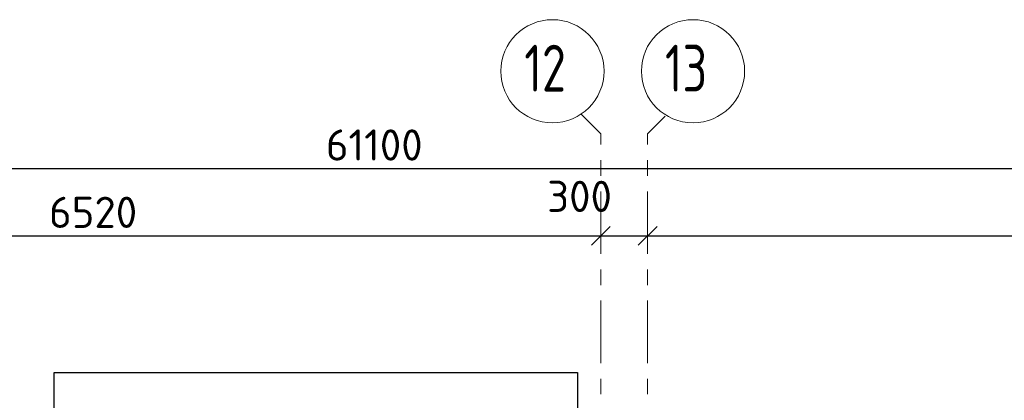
# Model space of a CAD drawing. Header units: metres. Extents: x -38 to 97, y -15 to 21.
# Tile 9 of 205: x 28.83 to 35.13, y 18.07 to 20.51. Entities that reach past the tile are written whole.
import ezdxf

# ---------------------------------------------------------------- set-up
doc = ezdxf.new("R2010")
doc.units = ezdxf.units.M
doc.header["$PDMODE"] = 65
doc.linetypes.add('______11', pattern=[0.5, 0.4, -0.05, 0, -0.05])
doc.linetypes.add('______5', pattern=[1.1, 0.8, -0.1, 0.1, -0.1])
for name, color, linetype, lineweight in [('XR$1$Осевая линия (1)', 7, '______5', 13), ('XR$1$Размерная линия (1)', 7, 'Continuous', 13), ('XR$5$Перекрытие (1)', 7, 'Continuous', 35)]:
    doc.layers.add(name, color=color, linetype=linetype, lineweight=lineweight)
doc.styles.add('ISOCPEUR', font='txt')
doc.dimstyles.new('DIMSTYLE_3', dxfattribs={"dimtxt": 0.2, "dimasz": 0.2, "dimexe": 0, "dimexo": 0, "dimgap": 0.1, "dimtad": 2, "dimdec": 0, "dimlfac": 1000, "dimrnd": 5, "dimzin": 12, "dimdsep": 46, "dimtxsty": 'ISOCPEUR', "dimblk1": 'ALL_ML_STRICH', "dimblk2": 'ALL_ML_STRICH', "dimsah": 1, "dimcen": 0, "dimclrd": 7, "dimclre": 256, "dimclrt": 7, "dimadec": 0, "dimazin": 0, "dimtfac": 1, "dimtdec": 0, "dimtix": 1, "dimtmove": 2, "dimatfit": 3, "dimfxl": 0, "dimtzin": 0, "dimlwd": 0, "dimlwe": -3, "dimarcsym": 0})
doc.dimstyles.new('DIMSTYLE_5', dxfattribs={"dimtxt": 0.2, "dimasz": 0.2, "dimexe": 0, "dimexo": 0, "dimgap": 0.1, "dimtad": 2, "dimdec": 0, "dimlfac": 1000, "dimrnd": 5, "dimzin": 12, "dimdsep": 46, "dimtxsty": 'ISOCPEUR', "dimblk1": 'ALL_ML_STRICH', "dimblk2": 'ALL_ML_STRICH', "dimsah": 1, "dimcen": 0, "dimclrd": 7, "dimclre": 256, "dimclrt": 7, "dimadec": 0, "dimazin": 0, "dimtfac": 1, "dimtdec": 0, "dimtix": 1, "dimtmove": 2, "dimatfit": 3, "dimfxl": 0, "dimtvp": 1.2, "dimtzin": 0, "dimlwd": 0, "dimlwe": -3, "dimarcsym": 0})

# ---------------------------------------------------------------- blocks, each defined once
blk = doc.blocks.new('ALL_ML_STRICH')
at = {"color": 0, "linetype": 'ByBlock', "lineweight": -2}
for p, q in [((0, -0.5), (0, 0.5)), ((-1, 0), (0.5, 0)), ((-0.3, -0.3), (0.3, 0.3))]:
    blk.add_line(p, q, dxfattribs=at)
blk = doc.blocks.new('*D10')
at = {"layer": 'DEFPOINTS', "color": 7, "linetype": 'Continuous', "lineweight": 13, "transparency": 33554687}
for p in [(0.5, 19.5574), (0.5, 19.3768), (61.6, 17.1197)]:
    blk.add_point(p, dxfattribs=at)
at = {"layer": 'XR$1$Размерная линия (1)', "color": 9, "linetype": 'Continuous', "lineweight": -2, "true_color": 0xc7c7c7, "transparency": 33554687}
for p, q in [((0.5, 19.3568), (0.5, 19.5574)), ((61.6, 17.1397), (61.6, 19.5574))]:
    blk.add_line(p, q, dxfattribs=at)
at = {"layer": 'XR$1$Размерная линия (1)', "color": 7, "linetype": 'Continuous', "lineweight": -2, "transparency": 33554687}
blk.add_line((0.5, 19.5574), (61.6, 19.5574), dxfattribs=at)
at = {"layer": 'XR$1$Размерная линия (1)', "color": 7, "linetype": 'Continuous', "lineweight": 13, "transparency": 33554687, "xscale": 0.2, "yscale": 0.2, "zscale": 0.2, "rotation": 180}
blk.add_blockref('ALL_ML_STRICH', (0.5, 19.5574), dxfattribs=at)
at = {"layer": 'XR$1$Размерная линия (1)', "color": 7, "linetype": 'Continuous', "lineweight": 13, "transparency": 33554687, "xscale": 0.2, "yscale": 0.2, "zscale": 0.2}
blk.add_blockref('ALL_ML_STRICH', (61.6, 19.5574), dxfattribs=at)
at = {"layer": 'XR$1$Размерная линия (1)', "color": 7, "linetype": 'Continuous', "lineweight": 13, "transparency": 33554687, "insert": (31.1, 19.7074), "char_height": 0.2, "width": 1, "attachment_point": 5, "style": 'ISOCPEUR'}
blk.add_mtext('\\A1;{61100}', dxfattribs=at)
blk = doc.blocks.new('*D31')
at = {"layer": 'DEFPOINTS', "color": 7, "linetype": 'Continuous', "lineweight": 13, "transparency": 33554687}
for p in [(26.03, 19.379), (26.03, 19.1261), (32.55, 19.1352)]:
    blk.add_point(p, dxfattribs=at)
at = {"layer": 'XR$1$Размерная линия (1)', "color": 9, "linetype": 'Continuous', "lineweight": -2, "true_color": 0xc7c7c7, "transparency": 33554687}
for p, q in [((26.03, 19.359), (26.03, 19.1261)), ((32.55, 19.1261), (32.55, 19.1261))]:
    blk.add_line(p, q, dxfattribs=at)
at = {"layer": 'XR$1$Размерная линия (1)', "color": 7, "linetype": 'Continuous', "lineweight": -2, "transparency": 33554687}
blk.add_line((26.03, 19.1261), (32.55, 19.1261), dxfattribs=at)
at = {"layer": 'XR$1$Размерная линия (1)', "color": 7, "linetype": 'Continuous', "lineweight": 13, "transparency": 33554687, "xscale": 0.2, "yscale": 0.2, "zscale": 0.2, "rotation": 180}
blk.add_blockref('ALL_ML_STRICH', (26.03, 19.1261), dxfattribs=at)
at = {"layer": 'XR$1$Размерная линия (1)', "color": 7, "linetype": 'Continuous', "lineweight": 13, "transparency": 33554687, "xscale": 0.2, "yscale": 0.2, "zscale": 0.2}
blk.add_blockref('ALL_ML_STRICH', (32.55, 19.1261), dxfattribs=at)
at = {"layer": 'XR$1$Размерная линия (1)', "color": 7, "linetype": 'Continuous', "lineweight": 13, "transparency": 33554687, "insert": (29.3, 19.2761), "char_height": 0.2, "width": 0.8, "attachment_point": 5, "style": 'ISOCPEUR'}
blk.add_mtext('\\A1;{6520}', dxfattribs=at)
blk = doc.blocks.new('*D32')
at = {"layer": 'DEFPOINTS', "color": 7, "linetype": 'Continuous', "lineweight": 13, "transparency": 33554687}
for p in [(32.55, 19.1352), (32.55, 19.1261), (32.85, 19.1352)]:
    blk.add_point(p, dxfattribs=at)
at = {"layer": 'XR$1$Размерная линия (1)', "color": 9, "linetype": 'Continuous', "lineweight": -2, "true_color": 0xc7c7c7, "transparency": 33554687}
for p, q in [((32.55, 19.1261), (32.55, 19.1261)), ((32.85, 19.1261), (32.85, 19.1261))]:
    blk.add_line(p, q, dxfattribs=at)
at = {"layer": 'XR$1$Размерная линия (1)', "color": 7, "linetype": 'Continuous', "lineweight": -2, "transparency": 33554687}
blk.add_line((32.55, 19.1261), (32.85, 19.1261), dxfattribs=at)
at = {"layer": 'XR$1$Размерная линия (1)', "color": 7, "linetype": 'Continuous', "lineweight": 13, "transparency": 33554687, "xscale": 0.2, "yscale": 0.2, "zscale": 0.2, "rotation": 180}
blk.add_blockref('ALL_ML_STRICH', (32.55, 19.1261), dxfattribs=at)
at = {"layer": 'XR$1$Размерная линия (1)', "color": 7, "linetype": 'Continuous', "lineweight": 13, "transparency": 33554687, "xscale": 0.2, "yscale": 0.2, "zscale": 0.2}
blk.add_blockref('ALL_ML_STRICH', (32.85, 19.1261), dxfattribs=at)
at = {"layer": 'XR$1$Размерная линия (1)', "color": 7, "linetype": 'Continuous', "lineweight": 13, "transparency": 33554687, "insert": (32.4139, 19.3782), "char_height": 0.2, "width": 0.6, "attachment_point": 5, "style": 'ISOCPEUR'}
blk.add_mtext('\\A1;{300}', dxfattribs=at)
blk = doc.blocks.new('*D33')
at = {"layer": 'DEFPOINTS', "color": 7, "linetype": 'Continuous', "lineweight": 13, "transparency": 33554687}
for p in [(38.7, 19.1856), (32.85, 19.1352), (32.85, 19.1261)]:
    blk.add_point(p, dxfattribs=at)
at = {"layer": 'XR$1$Размерная линия (1)', "color": 9, "linetype": 'Continuous', "lineweight": -2, "true_color": 0xc7c7c7, "transparency": 33554687}
for p, q in [((38.7, 19.1656), (38.7, 19.1261)), ((32.85, 19.1261), (32.85, 19.1261))]:
    blk.add_line(p, q, dxfattribs=at)
at = {"layer": 'XR$1$Размерная линия (1)', "color": 7, "linetype": 'Continuous', "lineweight": -2, "transparency": 33554687}
blk.add_line((32.85, 19.1261), (38.7, 19.1261), dxfattribs=at)
at = {"layer": 'XR$1$Размерная линия (1)', "color": 7, "linetype": 'Continuous', "lineweight": 13, "transparency": 33554687, "xscale": 0.2, "yscale": 0.2, "zscale": 0.2, "rotation": 180}
blk.add_blockref('ALL_ML_STRICH', (32.85, 19.1261), dxfattribs=at)
at = {"layer": 'XR$1$Размерная линия (1)', "color": 7, "linetype": 'Continuous', "lineweight": 13, "transparency": 33554687, "xscale": 0.2, "yscale": 0.2, "zscale": 0.2}
blk.add_blockref('ALL_ML_STRICH', (38.7, 19.1261), dxfattribs=at)
at = {"layer": 'XR$1$Размерная линия (1)', "color": 7, "linetype": 'Continuous', "lineweight": 13, "transparency": 33554687, "insert": (35.785, 19.2761), "char_height": 0.2, "width": 0.8, "attachment_point": 5, "style": 'ISOCPEUR'}
blk.add_mtext('\\A1;{5850}', dxfattribs=at)

msp = doc.modelspace()

# ---------------------------------------------------------------- linework, layer by layer
at = {"layer": 'XR$1$Осевая линия (1)', "color": 253, "linetype": '______11', "lineweight": 13, "true_color": 0xa0a0a0, "transparency": 33554687}
for p, q in [((32.55, 19.78), (32.4227, 19.9073)), ((32.85, 19.78), (32.9631, 19.8931)), ((32.55, -3.39), (32.55, 19.78)), ((32.85, -3.39), (32.85, 19.78))]:
    msp.add_line(p, q, dxfattribs=at)
at = {"layer": 'XR$1$Осевая линия (1)', "color": 7, "linetype": 'Continuous', "lineweight": 13, "transparency": 33554687}
for centre in [(32.2404, 20.1801), (33.1404, 20.1801)]:
    msp.add_circle(centre, 0.3304, dxfattribs=at)
at = {"layer": 'XR$5$Перекрытие (1)', "color": 7, "linetype": 'Continuous', "lineweight": 25, "transparency": 33554687}
for p, q in [((29.0501, 16.8302), (29.0501, 18.2502)), ((29.0501, 18.2502), (32.4001, 18.2502)), ((32.4001, 18.2502), (32.4001, 16.8302))]:
    msp.add_line(p, q, dxfattribs=at)

# ---------------------------------------------------------------- texts
at = {"layer": 'XR$1$Осевая линия (1)', "color": 7, "linetype": 'Continuous', "lineweight": 13, "transparency": 33554687, "char_height": 0.3, "width": 0.472281, "attachment_point": 7, "style": 'ISOCPEUR'}
for s, insert in [('\\W0.75;12', (32.0604, 20.0496)), ('\\W0.75;13', (32.9604, 20.0496))]:
    msp.add_mtext(s, dxfattribs=dict(at, insert=insert))

# ---------------------------------------------------------------- dimensions: what is measured, and where the dimension line sits
at = {"layer": 'XR$1$Размерная линия (1)', "color": 7, "linetype": 'Continuous', "lineweight": 13, "transparency": 33554687}
for base, p1, p2, dimstyle, picture, middle in [((61.6, 19.5574), (0.5, 19.3568), (61.6, 17.1397), 'DIMSTYLE_3', '*D10', (31.1, 19.7074)), ((32.85, 19.1261), (32.55, 19.1261), (32.85, 19.1261), 'DIMSTYLE_5', '*D32', (32.4139, 19.3782)), ((32.55, 19.1261), (26.03, 19.359), (32.55, 19.1261), 'DIMSTYLE_3', '*D31', (29.3, 19.2761)), ((38.7, 19.1261), (32.85, 19.1261), (38.7, 19.1656), 'DIMSTYLE_3', '*D33', (35.785, 19.2761))]:
    dim = msp.add_linear_dim(base=base, p1=p1, p2=p2, dimstyle=dimstyle, override={"dimpost": '<>', "dimclrd": 7, "dimclre": 9, "dimclrt": 7, "dimlwd": 0, "dimlwe": 65533}, dxfattribs=at)
    dim.commit()
    dim.dimension.update_dxf_attribs({"geometry": picture, "text_midpoint": middle, "dimtype": 160})

doc.saveas('drawing.dxf')
